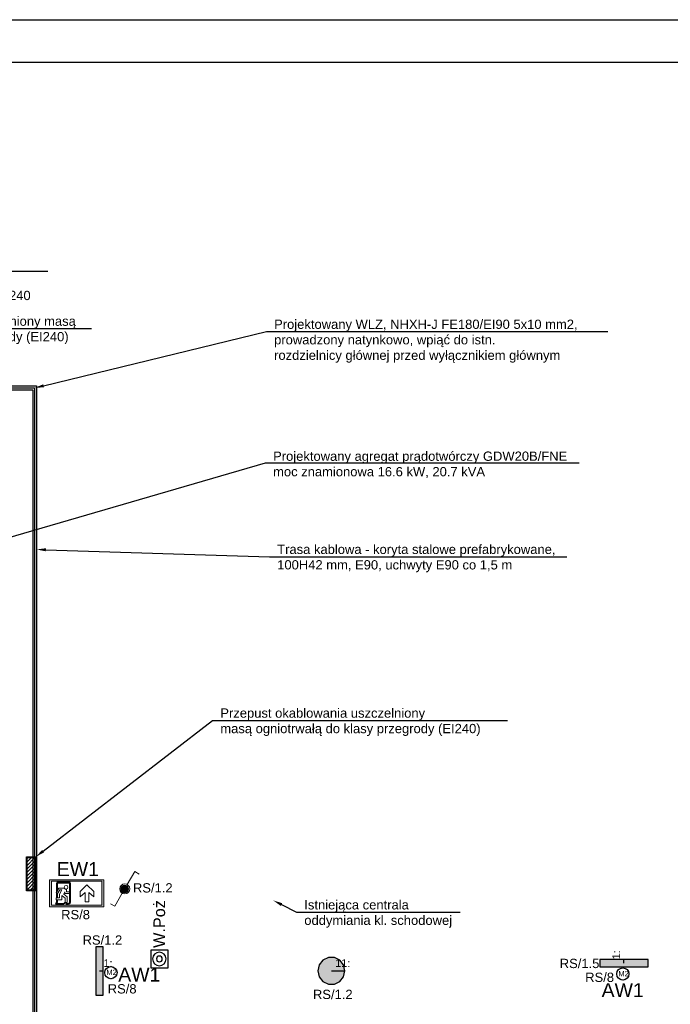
# Model space of a CAD drawing. Header units: millimetres. Extents: x -14609 to 44937, y 52278 to 67558.
# Tile 6 of 48: x 28744 to 29585, y 55630 to 56902. Entities that reach past the tile are written whole.
import ezdxf
from ezdxf import colors
from ezdxf.entities.mleader import LeaderData, LeaderLine
from ezdxf.math import Vec2, Vec3

# ---------------------------------------------------------------- set-up
doc = ezdxf.new("R2010")
doc.units = ezdxf.units.MM
doc.linetypes.add('ArcadiaLine2077533452649863992', pattern=[0])
doc.layers.add('IE_Opisy', color=7, linetype='Continuous', lineweight=15)
doc.layers.add('Oświetlenie ewakuacyjne', color=3, linetype='Continuous', lineweight=20)
for name, color, linetype, lineweight, true_color in [('IE_Ośw.', 7, 'Continuous', 25, 0x0e518d), ('IE_P.poz', 7, 'Continuous', 30, 0x7e292c), ('IE_WLZ', 7, 'Continuous', 30, 0xb42041), ('IE_Zasilanie', 7, 'Continuous', 30, 0xff2300)]:
    doc.layers.add(name, color=color, linetype=linetype, lineweight=lineweight, true_color=true_color)
doc.layers.add('IE_Trasy', color=7, linetype='Continuous', true_color=0x904684)
for name, color, linetype in [('Oświetlenie awaryjne', 1, 'Continuous'), ('rexp_Lum_Labels', 7, 'Continuous'), ('rexp_Oprawy', 7, 'Continuous')]:
    doc.layers.add(name, color=color, linetype=linetype)
doc.styles.add('Malanow_1_100', font='isocpeur.ttf')
doc.styles.add('MB_Elektryka', font='arial.ttf')
doc.styles.get("Standard").update_dxf_attribs({"font": 'arial.ttf'})

# ---------------------------------------------------------------- blocks, each defined once
blk = doc.blocks.new('*U14')
at = {"linetype": 'Continuous'}
blk.add_hatch(color=0, dxfattribs=at).paths.add_polyline_path([(0, 11.5), (-0.8, 11.4), (-1.8, 11.1), (-2.7, 10.7), (-3.5, 10.1), (-4.1, 9.3), (-4.6, 8.4), (-4.9, 7.5), (-5, 6.5), (-4.9, 5.5), (-4.6, 4.5), (-4.1, 3.6), (-3.5, 2.9), (-2.7, 2.3), (-1.8, 1.8), (-0.8, 1.5), (0, 1.5), (0.8, 1.5), (1.8, 1.8), (2.7, 2.3), (3.5, 2.9), (4.1, 3.6), (4.6, 4.5), (4.9, 5.5), (5, 6.5), (4.9, 7.5), (4.6, 8.4), (4.1, 9.3), (3.5, 10.1), (2.7, 10.7), (1.8, 11.1), (0.8, 11.4)])
at = {"color": 0, "linetype": 'ArcadiaLine2077533452649863992', "lineweight": 18}
for p, q in [((-22.4, 19.4), (-19.2, 25)), ((-5.6, 9.7), (-22.4, 19.4)), ((5.6, 3.2), (22.4, -6.5)), ((22.4, -6.5), (19.2, -12.1))]:
    blk.add_line(p, q, dxfattribs=at)
for radius in [6.47, 5]:
    blk.add_circle((0, 6.5), radius, dxfattribs=at)
blk = doc.blocks.new('*U67')
for points in [[(0, 0), (-6400, 0), (-6400, 4200), (0, 4200)], [(-55, 55), (-6200, 55), (-6200, 4145), (-55, 4145)]]:
    blk.add_lwpolyline(points, close=True)
blk = doc.blocks.new('rexp_lib_l_5')
at = {"layer": 'rexp_Oprawy', "true_color": 0xffff00}
blk.add_hatch(color=2, dxfattribs=at).paths.add_polyline_path([(-4.75, -31.25), (4.75, -31.25), (4.75, 31.25), (-4.75, 31.25)])
at = {"layer": 'rexp_Oprawy', "color": 2, "true_color": 0xffff00}
blk.add_lwpolyline([(-4.75, -31.25), (4.75, -31.25), (4.75, 31.25), (-4.75, 31.25)], close=True, dxfattribs=at)
at = {"layer": 'rexp_Oprawy', "color": 7}
blk.add_lwpolyline([(-4.75, -31.25), (4.75, -31.25), (4.75, 31.25), (-4.75, 31.25)], close=True, dxfattribs=at)
blk.add_lwpolyline([(0, 0), (4.75, 0)], dxfattribs=at)
at = {"layer": 'rexp_Lum_Labels', "flags": 8}
blk.add_attdef('Label', (5, 5), '', height=10, dxfattribs=at)
blk = doc.blocks.new('rexp_lib_l_45')
at = {"layer": 'rexp_Oprawy', "true_color": 0x0000ff}
blk.add_hatch(color=5, dxfattribs=at).paths.add_polyline_path([(17.5, 0), (15.8, 7.6), (10.9, 13.7), (3.9, 17.1), (-3.9, 17.1), (-10.9, 13.7), (-15.8, 7.6), (-17.5, 0), (-15.8, -7.6), (-10.9, -13.7), (-3.9, -17.1), (3.9, -17.1), (10.9, -13.7), (15.8, -7.6)])
at = {"layer": 'rexp_Oprawy', "color": 5, "true_color": 0x0000ff}
blk.add_lwpolyline([(17.5, 0), (15.8, 7.6), (10.9, 13.7), (3.9, 17.1), (-3.9, 17.1), (-10.9, 13.7), (-15.8, 7.6), (-17.5, 0), (-15.8, -7.6), (-10.9, -13.7), (-3.9, -17.1), (3.9, -17.1), (10.9, -13.7), (15.8, -7.6)], close=True, dxfattribs=at)
at = {"layer": 'rexp_Oprawy', "color": 7}
blk.add_lwpolyline([(17.5, 0), (15.8, 7.6), (10.9, 13.7), (3.9, 17.1), (-3.9, 17.1), (-10.9, 13.7), (-15.8, 7.6), (-17.5, 0), (-15.8, -7.6), (-10.9, -13.7), (-3.9, -17.1), (3.9, -17.1), (10.9, -13.7), (15.8, -7.6)], close=True, dxfattribs=at)
blk.add_lwpolyline([(0, 0), (17.5, 0)], dxfattribs=at)
at = {"layer": 'rexp_Lum_Labels', "flags": 8}
blk.add_attdef('Label', (5, 5), '', height=10, dxfattribs=at)
blk = doc.blocks.new('*U60')
at = {"layer": 'Oświetlenie awaryjne'}
h = blk.add_hatch(color=256, dxfattribs=at)
h.paths.add_polyline_path([(-9, 0, 1), (9, 0, 1)])
h.paths.add_polyline_path([(7.9, 0, -1), (-7.9, 0, -1)], flags=16)
blk.add_circle((0, 0), 7.88, dxfattribs=at)
at = {"layer": 'Oświetlenie awaryjne', "attachment_point": 1, "style": 'Malanow_1_100'}
for s, insert, char_height in [('{\\fArial|b0|i0|c238|p34;M2}', (-5.9, 3.9), 7), ('{\\fArial|b0|i0|c238|p34;AW1}', (9.5, 6.5), 18)]:
    blk.add_mtext_dynamic_manual_height_columns(s, width=42.979, gutter_width=669.5, heights=[0], dxfattribs=dict(at, insert=insert, char_height=char_height))
blk = doc.blocks.new('DG')
at = {"layer": 'Oświetlenie ewakuacyjne', "linetype": 'ByBlock'}
h = blk.add_hatch(color=256, dxfattribs=at)
h.paths.add_polyline_path([(-0.9, 34.2), (69.1, 34.2), (69.1, -0.8), (-0.9, -0.8)])
h.paths.add_polyline_path([(1.5, 32.3), (66.6, 32.3), (66.6, 1.2), (1.5, 1.2)], flags=16)
at = {"layer": 'Oświetlenie ewakuacyjne'}
for p, q in [((12.1, 19), (20.8, 27.5)), ((20.8, 27.5), (29.5, 19)), ((12.1, 12.3), (12.1, 19)), ((18.4, 17.8), (12.1, 12.3)), ((18.4, 5.8), (18.4, 17.8)), ((29.5, 12.3), (23.2, 17.8)), ((23.2, 17.8), (23.2, 5.8)), ((29.5, 19), (29.5, 12.3)), ((47.3, 18.6), (42.7, 18.6)), ((42.7, 18.6), (42.7, 16.3)), ((42.7, 16.3), (49.4, 16.3)), ((50.9, 15.6), (46.3, 11.9)), ((47.3, 21.7), (47.3, 18.6)), ((48.9, 10.5), (53.5, 14)), ((49.4, 16.3), (49.4, 18.4)), ((49.4, 18.4), (50.9, 15.6)), ((57, 23.5), (50.5, 23.5)), ((56.2, 15.6), (53.2, 21.1)), ((53.2, 21.1), (55.9, 21.1)), ((53.5, 14), (53.5, 8.2)), ((55.9, 21.1), (58.8, 16.5)), ((56.2, 10.9), (56.2, 15.6)), ((60.6, 17.6), (57, 23.5)), ((58.8, 16.5), (60.6, 17.6)), ((23.2, 5.8), (18.4, 5.8)), ((46.3, 11.9), (46.3, 4.8)), ((46.3, 4.8), (48.9, 4.8)), ((46.7, 4.4), (49.3, 4.4)), ((48.9, 4.8), (48.9, 10.5)), ((53.5, 8.2), (60.8, 8.2)), ((60.8, 10.9), (56.2, 10.9)), ((60.8, 8.2), (60.8, 10.9))]:
    blk.add_line(p, q, dxfattribs=at)
at = {"layer": 'Oświetlenie ewakuacyjne', "lineweight": 40}
for p, q in [((42.7, 30.4), (59.8, 30.4)), ((42.7, 4.8), (42.7, 30.4)), ((59.8, 30.4), (59.8, 18.9)), ((59.8, 17.1), (59.8, 10.9)), ((42.7, 4.8), (44.5, 3)), ((48.1, 3), (44.5, 3)), ((46.7, 4.4), (48.1, 3)), ((49.3, 4.4), (50.7, 3)), ((61.6, 3), (50.7, 3)), ((59.8, 8.2), (59.8, 4.8)), ((59.8, 4.8), (61.6, 3))]:
    blk.add_line(p, q, dxfattribs=at)
at = {"layer": 'Oświetlenie ewakuacyjne'}
for points in [[(-0.9, 34.2), (69.1, 34.2), (69.1, -0.8), (-0.9, -0.8)], [(1.5, 32.3), (66.6, 32.3), (66.6, 1.2), (1.5, 1.2)]]:
    blk.add_lwpolyline(points, close=True, dxfattribs=at)
blk.add_circle((47.8, 24.5), 2.34, dxfattribs=at)
blk.add_arc((47.8, 24.5), 2.88, 259.4003, 339.1396, dxfattribs=at)
blk = doc.blocks.new('*U57')
at = {"layer": 'Oświetlenie ewakuacyjne', "color": 1, "linetype": 'ByBlock', "xscale": -1, "rotation": 359.9999999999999}
blk.add_blockref('DG', (69.1, 0.8), dxfattribs=at)
at = {"layer": 'Oświetlenie ewakuacyjne', "insert": (9.2, 57.7), "char_height": 18, "attachment_point": 1, "style": 'Malanow_1_100'}
blk.add_mtext_dynamic_manual_height_columns('{\\fArial|b0|i0|c238|p34;EW1}', width=42.979, gutter_width=669.5, heights=[0], dxfattribs=at)
blk = doc.blocks.new('*U63')
at = {"layer": 'Oświetlenie awaryjne'}
h = blk.add_hatch(color=256, dxfattribs=at)
h.paths.add_polyline_path([(-9, 0, 1), (9, 0, 1)])
h.paths.add_polyline_path([(7.9, 0, -1), (-7.9, 0, -1)], flags=16)
blk.add_circle((0, 0), 7.88, dxfattribs=at)
at = {"layer": 'Oświetlenie awaryjne', "attachment_point": 1, "style": 'Malanow_1_100'}
for s, insert, char_height in [('{\\fArial|b0|i0|c238|p34;M2}', (-5.9, 3.9), 7), ('{\\fArial|b0|i0|c238|p34;AW1}', (-27.5, -11.9), 18)]:
    blk.add_mtext_dynamic_manual_height_columns(s, width=42.979, gutter_width=669.5, heights=[0], dxfattribs=dict(at, insert=insert, char_height=char_height))

msp = doc.modelspace()

# ---------------------------------------------------------------- hatches: boundary and pattern name
at = {"layer": 'IE_P.poz'}
h = msp.add_hatch(dxfattribs=at)
h.set_pattern_fill('ANSI31', color=256)
h.set_pattern_definition([(45, (28754.1942, 55791.4938), (-2.24506, 2.24506), [])])
h.paths.add_polyline_path([(28754.2, 55819.5), (28764.2, 55819.5), (28764.2, 55777.5), (28754.2, 55777.5)])

# ---------------------------------------------------------------- linework, layer by layer
for points in [[(28753.2, 55820.5), (28765.2, 55820.5), (28765.2, 55776.5), (28753.2, 55776.5)], [(28754.2, 55819.5), (28764.2, 55819.5), (28764.2, 55777.5), (28754.2, 55777.5)]]:
    msp.add_lwpolyline(points, close=True, dxfattribs=at)
at = {"layer": 'IE_Trasy'}
for points in [[(26270.2, 56123.5), (26270.2, 56423.5), (26270.2, 56430.5), (28404.2, 56430.5), (28404.2, 56455.5), (28476.2, 56455.5), (28476.2, 56429), (28766.2, 56429), (28766.2, 55511.5), (28766.2, 54754.5), (29171.2, 54754.5), (29171.2, 54655.5)], [(26275.2, 56123.5), (26275.2, 56423.5), (26275.2, 56425.5), (28409.2, 56425.5), (28409.2, 56450.5), (28471.2, 56450.5), (28471.2, 56424), (28761.2, 56424), (28761.2, 55511.5), (28761.2, 54749.5), (29166.2, 54749.5), (29166.2, 54655.5)]]:
    msp.add_lwpolyline(points, dxfattribs=at)
at = {"layer": 'IE_WLZ'}
msp.add_lwpolyline([(26272.7, 56123.5), (26272.7, 56423.5), (26274.2, 56428), (28406.7, 56428), (28406.7, 56453), (28473.7, 56453), (28473.7, 56426.5), (28763.7, 56426.5), (28763.7, 55511.5), (28763.7, 54752), (29167.2, 54752), (29167.2, 54655.5)], dxfattribs=at)
at = {"layer": 'IE_Zasilanie', "ltscale": 6, "extrusion": (0, 0, -1)}
msp.add_lwpolyline([(-28913.7, 55677.2), (-28936.2, 55677.2), (-28936.2, 55699.7), (-28913.7, 55699.7)], close=True, dxfattribs=at)
for radius in [8.75, 3.75]:
    msp.add_circle((-28924.9, 55688.5), radius, dxfattribs=at)

# ---------------------------------------------------------------- block references
msp.add_blockref('*U67', (32226.2, 52702.4))
at = {"layer": 'IE_Ośw.', "rotation": 270.0000011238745}
msp.add_blockref('*U14', (28873.7, 55779), dxfattribs=at)
at = {"layer": 'Oświetlenie awaryjne'}
for name, p in [('*U60', (28862.3, 55670.8)), ('*U63', (29523.9, 55669.1))]:
    msp.add_blockref(name, p, dxfattribs=at)
at = {"layer": 'Oświetlenie ewakuacyjne', "linetype": 'ByBlock'}
msp.add_blockref('*U57', (28783.1, 55755.9), dxfattribs=at)
at = {"layer": 'rexp_Oprawy'}
ref = msp.add_blockref('rexp_lib_l_5', (28847.7, 55673.1, 220), dxfattribs=at)
ref.add_attrib('Label', '1:', (28852.7, 55678.1, 220), dxfattribs={"layer": 'rexp_Lum_Labels', "height": 10})
ref = msp.add_blockref('rexp_lib_l_5', (29525.2, 55683.1, 220), dxfattribs=dict(at, rotation=90.00000000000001))
ref.add_attrib('Label', '1:', (29520.2, 55688.1, 220), dxfattribs={"layer": 'rexp_Lum_Labels', "height": 10, "rotation": 90})
ref = msp.add_blockref('rexp_lib_l_45', (29147.2, 55673.1, 220), dxfattribs=at)
ref.add_attrib('Label', '11:', (29152.2, 55678.1, 220), dxfattribs={"layer": 'rexp_Lum_Labels', "height": 10})

# ---------------------------------------------------------------- texts
at = {"layer": 'IE_Ośw.', "char_height": 12, "width": 196.556, "attachment_point": 1, "style": 'MB_Elektryka'}
for s, insert in [('RS/1.2', (28890.8, 55786.4)), ('RS/8', (28798, 55751.8)), ('RS/1.2', (28825.7, 55719)), ('RS/1.5', (29442.3, 55688.7)), ('RS/8', (29475.2, 55670.8)), ('RS/8', (28858.2, 55655.9)), ('RS/1.2', (29123.4, 55648.7))]:
    msp.add_mtext(s, dxfattribs=dict(at, insert=insert))
at = {"layer": 'IE_Zasilanie', "ltscale": 6, "extrusion": (0, 0, -1), "style": 'MB_Elektryka', "text_generation_flag": 2}
msp.add_text('W.Poż', height=15, rotation=270, dxfattribs=at).set_placement((-28932.3, 55702.8))

# ---------------------------------------------------------------- leaders
at = {"layer": 'IE_Opisy', "linetype": 'ArcadiaLine2077533452649863992', "lineweight": 18}
ml = msp.add_multileader_mtext('Standard', dxfattribs=at)
ml.set_content('Rura odprowadzenia spalin agregatu,\\P~DN125 w zależności od modelu agregatu, \\Pzabudowa rury z płyty warstwowej klasy EI240\\P ', color=256)
ml.set_leader_properties()
ml.build(insert=Vec2(0, 0))
ml.multileader.update_dxf_attribs({"text_left_attachment_type": 6, "text_right_attachment_type": 6, "arrow_head_size": 12})
ctx = ml.context
ctx.base_point, ctx.char_height, ctx.arrow_head_size, ctx.plane_origin = Vec3(28411.9, 56577.6), 12, 12, Vec3(28348.1, 56248.9)
ctx.left_attachment, ctx.right_attachment = 6, 6
notes = []
notes.append((ctx, [(0, (1, 1, 0), (28403.9, 56577.6), (1, 0), 8, [(0, [(28324.2, 56239.9)], 256, [])])]))
ctx.mtext.insert, ctx.mtext.flow_direction = Vec3(28413.9, 56592), 5
ml = msp.add_multileader_mtext('Standard', dxfattribs=at)
ml.set_content('Przepust orurowania uszczelniony masą \\Pogniotrwałą do klasy przegrody (EI240)', color=256)
ml.set_leader_properties()
ml.build(insert=Vec2(0, 0))
ml.multileader.update_dxf_attribs({"text_left_attachment_type": 6, "text_right_attachment_type": 6, "arrow_head_size": 12})
ctx = ml.context
ctx.base_point, ctx.char_height, ctx.arrow_head_size, ctx.plane_origin = Vec3(28515, 56503.3), 12, 12, Vec3(28567.1, 56393.9)
ctx.left_attachment, ctx.right_attachment = 6, 6
notes.append((ctx, [(0, (1, 1, 0), (28507, 56503.3), (1, 0), 8, [(0, [(28424, 56248.5)], 256, [])])]))
ctx.mtext.insert, ctx.mtext.flow_direction = Vec3(28517, 56518.8), 5
ml = msp.add_multileader_mtext('Standard', dxfattribs=at)
ml.set_content('Projektowany WLZ, NHXH-J FE180/EI90 5x10 mm2,\\Pprowadzony natynkowo, wpiąć do istn.\\Prozdzielnicy głównej przed wyłącznikiem głównym', color=256)
ml.set_leader_properties()
ml.build(insert=Vec2(0, 0))
ml.multileader.update_dxf_attribs({"text_left_attachment_type": 6, "text_right_attachment_type": 6, "arrow_head_size": 12})
ctx = ml.context
ctx.base_point, ctx.char_height, ctx.arrow_head_size, ctx.plane_origin = Vec3(29071.2, 56499.3), 12, 12, Vec3(28868.3, 56407.6)
ctx.left_attachment, ctx.right_attachment = 6, 6
notes.append((ctx, [(0, (1, 1, 0), (29063.2, 56499.3), (1, 0), 8, [(0, [(28763.7, 56426.5)], 256, [])])]))
ctx.mtext.insert, ctx.mtext.flow_direction = Vec3(29073.2, 56514.8), 5
ml = msp.add_multileader_mtext('Standard', dxfattribs=at)
ml.set_content('Projektowany agregat prądotwórczy GDW20B/FNE\\Pmoc znamionowa 16.6 kW, 20.7 kVA', color=256)
ml.set_leader_properties()
ml.build(insert=Vec2(0, 0))
ml.multileader.update_dxf_attribs({"text_left_attachment_type": 6, "text_right_attachment_type": 6, "arrow_head_size": 12})
ctx = ml.context
ctx.base_point, ctx.char_height, ctx.arrow_head_size, ctx.plane_origin = Vec3(29069.9, 56329.9), 12, 12, Vec3(28637.9, 56208.5)
ctx.left_attachment, ctx.right_attachment = 6, 6
notes.append((ctx, [(0, (1, 1, 0), (29061.9, 56329.9), (1, 0), 8, [(0, [(28613.9, 56199.5)], 256, [])])]))
ctx.mtext.insert, ctx.mtext.flow_direction = Vec3(29071.9, 56344.3), 5
ml = msp.add_multileader_mtext('Standard', dxfattribs=at)
ml.set_content('Trasa kablowa - koryta stalowe prefabrykowane,\\P100H42 mm, E90, uchwyty E90 co 1,5 m', color=256)
ml.set_leader_properties()
ml.build(insert=Vec2(0, 0))
ml.multileader.update_dxf_attribs({"text_left_attachment_type": 6, "text_right_attachment_type": 6, "arrow_head_size": 12})
ctx = ml.context
ctx.base_point, ctx.char_height, ctx.arrow_head_size, ctx.plane_origin = Vec3(29075.2, 56208.4), 12, 12, Vec3(29661.6, 56182.1)
ctx.left_attachment, ctx.right_attachment = 6, 6
notes.append((ctx, [(0, (1, 1, 0), (29067.2, 56208.4), (1, 0), 8, [(0, [(28766.2, 56217.7)], 256, [])])]))
ctx.mtext.insert, ctx.mtext.flow_direction = Vec3(29077.2, 56223.9), 5
ml = msp.add_multileader_mtext('Standard', dxfattribs=at)
ml.set_content('Przepust okablowania uszczelniony\\Pmasą ogniotrwałą do klasy przegrody (EI240)', color=256)
ml.set_leader_properties()
ml.build(insert=Vec2(0, 0))
ml.multileader.update_dxf_attribs({"text_left_attachment_type": 6, "text_right_attachment_type": 6, "arrow_head_size": 12})
ctx = ml.context
ctx.base_point, ctx.char_height, ctx.arrow_head_size, ctx.plane_origin = Vec3(29001.7, 55996.8), 12, 12, Vec3(28775.2, 55820.5)
ctx.left_attachment, ctx.right_attachment = 6, 6
notes.append((ctx, [(0, (1, 1, 0), (28993.7, 55996.8), (1, 0), 8, [(0, [(28765.2, 55820.5)], 256, [])])]))
ctx.mtext.insert, ctx.mtext.flow_direction = Vec3(29003.7, 56012.3), 5
ml = msp.add_multileader_mtext('Standard', dxfattribs=at)
ml.set_content('Istniejąca centrala\\Poddymiania kl. schodowej', color=256)
ml.set_leader_properties()
ml.build(insert=Vec2(0, 0))
ml.multileader.update_dxf_attribs({"text_left_attachment_type": 6, "text_right_attachment_type": 6, "arrow_head_size": 12})
ctx = ml.context
ctx.base_point, ctx.char_height, ctx.arrow_head_size, ctx.plane_origin = Vec3(29110.2, 55749), 12, 12, Vec3(28956.1, 55572.7)
ctx.left_attachment, ctx.right_attachment = 6, 6
notes.append((ctx, [(0, (1, 1, 0), (29102.2, 55749), (1, 0), 8, [(0, [(29072, 55764.2)], 256, [])])]))
ctx.mtext.insert, ctx.mtext.flow_direction = Vec3(29112.2, 55764.5), 5
for ctx, leaders in notes:
    for number, flags, end, landing, length, lines in leaders:
        leader = LeaderData()
        leader.index, (leader.has_last_leader_line, leader.has_dogleg_vector, leader.attachment_direction) = number, flags
        leader.last_leader_point, leader.dogleg_vector, leader.dogleg_length = Vec3(end), Vec3(landing), length
        for number, points, colour, breaks in lines:
            line = LeaderLine()
            line.index, line.vertices, line.color, line.breaks = number, Vec3.list(points), colors.encode_raw_color(colour), breaks
            leader.lines.append(line)
        ctx.leaders.append(leader)

doc.saveas('drawing.dxf')
